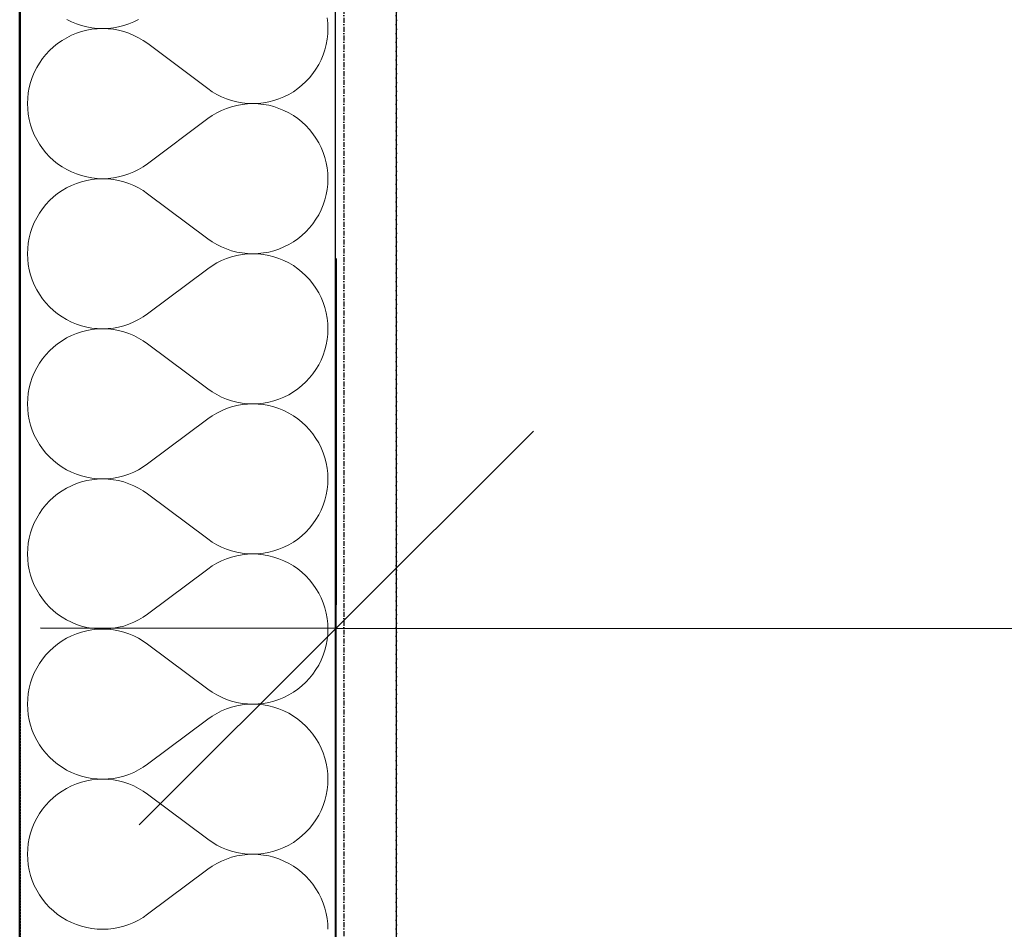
# Model space of a CAD drawing. Header units: millimetres. Extents: x -28761 to 4793, y -4271 to 20239.
# Tile 256 of 256: x -322 to 178, y 14514 to 14976. Entities that reach past the tile are written whole.
import ezdxf

# ---------------------------------------------------------------- set-up
doc = ezdxf.new("R2010")
doc.units = ezdxf.units.MM
doc.header["$MEASUREMENT"] = 0
for name, pattern in [('Wipeout_Contour', [1000, 0, -1000]), ('Čerchovaná M', [4.5, 2.5, -0.85, 0.3, -0.85]), ('čárkovaná 3', [1.5, 1, -0.5])]:
    doc.linetypes.add(name, pattern=pattern)
for name, color, linetype in [('5._POHLED ZÁPADNÍ_1_Konstrukce - nenosné', 7, 'Continuous'), ('5._POHLED ZÁPADNÍ_1_Konstrukce - nosné', 7, 'Continuous'), ('5._POHLED ZÁPADNÍ_1_Nové_Konstrukce - nosné', 7, 'Continuous'), ('5._POHLED ZÁPADNÍ_1_Nové_Kóty - SP', 7, 'Continuous'), ('5._POHLED ZÁPADNÍ_1_Nové_Výplně – Řezové', 7, 'Continuous')]:
    doc.layers.add(name, color=color, linetype=linetype)

# ---------------------------------------------------------------- blocks, each defined once
blk = doc.blocks.new('*X18', base_point=(-30186.65, -6515.26))
at = {"layer": '5._POHLED ZÁPADNÍ_1_Nové_Výplně – Řezové', "color": 21, "linetype": 'Continuous', "lineweight": 20, "true_color": 0xffaaaa}
for p, q in [((-297.86, 14976.09), (-295.43, 14974.87)), ((-263.77, 14974.89), (-261.34, 14976.11)), ((-165.43, 14974.15), (-165.72, 14976.86)), ((-295.43, 14974.87), (-292.92, 14973.83)), ((-292.92, 14973.83), (-290.33, 14972.97)), ((-290.33, 14972.97), (-287.7, 14972.3)), ((-287.7, 14972.3), (-285.02, 14971.82)), ((-285.02, 14971.05), (-287.7, 14970.57)), ((-285.02, 14971.82), (-282.32, 14971.53)), ((-282.32, 14971.34), (-285.02, 14971.05)), ((-282.32, 14971.53), (-279.6, 14971.44)), ((-279.6, 14971.44), (-282.32, 14971.34)), ((-279.6, 14971.44), (-276.88, 14971.53)), ((-276.88, 14971.34), (-279.6, 14971.44)), ((-276.88, 14971.53), (-274.17, 14971.83)), ((-274.17, 14971.04), (-276.88, 14971.34)), ((-274.17, 14971.83), (-271.5, 14972.31)), ((-271.5, 14970.56), (-274.17, 14971.04)), ((-271.5, 14972.31), (-268.86, 14972.99)), ((-268.86, 14972.99), (-266.28, 14973.85)), ((-266.28, 14973.85), (-263.77, 14974.89)), ((-165.33, 14971.43), (-165.43, 14974.15)), ((-165.43, 14968.71), (-165.33, 14971.43)), ((-297.86, 14966.78), (-300.2, 14965.4)), ((-295.43, 14968), (-297.86, 14966.78)), ((-292.92, 14969.04), (-295.43, 14968)), ((-290.33, 14969.9), (-292.92, 14969.04)), ((-287.7, 14970.57), (-290.33, 14969.9)), ((-268.86, 14969.88), (-271.5, 14970.56)), ((-266.28, 14969.02), (-268.86, 14969.88)), ((-263.77, 14967.98), (-266.28, 14969.02)), ((-261.34, 14966.76), (-263.77, 14967.98)), ((-259, 14965.37), (-261.34, 14966.76)), ((-166.21, 14963.33), (-165.72, 14966.01)), ((-165.72, 14966.01), (-165.43, 14968.71)), ((-304.56, 14962.14), (-306.55, 14960.29)), ((-302.44, 14963.85), (-304.56, 14962.14)), ((-300.2, 14965.4), (-302.44, 14963.85)), ((-256.76, 14963.82), (-259, 14965.37)), ((-226.29, 14940.96), (-256.76, 14963.82)), ((-166.88, 14960.7), (-166.21, 14963.33)), ((-310.11, 14956.18), (-311.66, 14953.94)), ((-308.4, 14958.3), (-310.11, 14956.18)), ((-306.55, 14960.29), (-308.4, 14958.3)), ((-168.78, 14955.6), (-167.74, 14958.11)), ((-167.74, 14958.11), (-166.88, 14960.7)), ((-313.05, 14951.6), (-314.27, 14949.17)), ((-311.66, 14953.94), (-313.05, 14951.6)), ((-172.94, 14948.6), (-171.39, 14950.83)), ((-171.39, 14950.83), (-170, 14953.17)), ((-170, 14953.17), (-168.78, 14955.6)), ((-315.31, 14946.66), (-316.17, 14944.08)), ((-314.27, 14949.17), (-315.31, 14946.66)), ((-176.5, 14944.49), (-174.65, 14946.48)), ((-174.65, 14946.48), (-172.94, 14948.6)), ((-316.85, 14941.44), (-317.33, 14938.76)), ((-316.17, 14944.08), (-316.85, 14941.44)), ((-226.29, 14940.96), (-224.05, 14939.4)), ((-182.85, 14939.38), (-180.61, 14940.93)), ((-180.61, 14940.93), (-178.49, 14942.63)), ((-178.49, 14942.63), (-176.5, 14944.49)), ((-317.62, 14936.06), (-317.72, 14933.34)), ((-317.33, 14938.76), (-317.62, 14936.06)), ((-224.05, 14939.4), (-221.72, 14938.01)), ((-221.72, 14938.01), (-219.28, 14936.79)), ((-219.28, 14936.79), (-216.77, 14935.75)), ((-190.14, 14935.73), (-187.62, 14936.77)), ((-187.62, 14936.77), (-185.19, 14937.99)), ((-185.19, 14937.99), (-182.85, 14939.38)), ((-317.72, 14933.34), (-317.62, 14930.62)), ((-216.77, 14930.93), (-219.28, 14929.88)), ((-216.77, 14935.75), (-214.19, 14934.89)), ((-214.19, 14931.79), (-216.77, 14930.93)), ((-214.19, 14934.89), (-211.56, 14934.21)), ((-211.56, 14932.46), (-214.19, 14931.79)), ((-211.56, 14934.21), (-208.88, 14933.73)), ((-208.88, 14932.95), (-211.56, 14932.46)), ((-208.88, 14933.73), (-206.17, 14933.44)), ((-206.17, 14933.24), (-208.88, 14932.95)), ((-206.17, 14933.44), (-203.46, 14933.34)), ((-203.46, 14933.34), (-206.17, 14933.24)), ((-203.46, 14933.34), (-200.74, 14933.43)), ((-200.74, 14933.24), (-203.46, 14933.34)), ((-200.74, 14933.43), (-198.03, 14933.72)), ((-198.03, 14932.95), (-200.74, 14933.24)), ((-198.03, 14933.72), (-195.35, 14934.2)), ((-195.35, 14932.47), (-198.03, 14932.95)), ((-195.35, 14934.2), (-192.72, 14934.88)), ((-192.72, 14931.8), (-195.35, 14932.47)), ((-192.72, 14934.88), (-190.14, 14935.73)), ((-190.14, 14930.94), (-192.72, 14931.8)), ((-187.62, 14929.9), (-190.14, 14930.94)), ((-317.62, 14930.62), (-317.33, 14927.92)), ((-317.33, 14927.92), (-316.85, 14925.24)), ((-224.06, 14927.27), (-226.29, 14925.72)), ((-221.72, 14928.66), (-224.06, 14927.27)), ((-219.28, 14929.88), (-221.72, 14928.66)), ((-185.19, 14928.69), (-187.62, 14929.9)), ((-182.85, 14927.3), (-185.19, 14928.69)), ((-180.61, 14925.75), (-182.85, 14927.3)), ((-316.85, 14925.24), (-316.17, 14922.6)), ((-316.17, 14922.6), (-315.31, 14920.02)), ((-226.29, 14925.72), (-256.77, 14902.86)), ((-178.49, 14924.04), (-180.61, 14925.75)), ((-176.5, 14922.19), (-178.49, 14924.04)), ((-174.65, 14920.2), (-176.5, 14922.19)), ((-315.31, 14920.02), (-314.27, 14917.51)), ((-314.27, 14917.51), (-313.05, 14915.08)), ((-172.94, 14918.08), (-174.65, 14920.2)), ((-171.39, 14915.85), (-172.94, 14918.08)), ((-170, 14913.51), (-171.39, 14915.85)), ((-313.05, 14915.08), (-311.67, 14912.74)), ((-311.67, 14912.74), (-310.11, 14910.5)), ((-168.78, 14911.07), (-170, 14913.51)), ((-167.74, 14908.56), (-168.78, 14911.07)), ((-310.11, 14910.5), (-308.41, 14908.39)), ((-308.41, 14908.39), (-306.55, 14906.39)), ((-306.55, 14906.39), (-304.56, 14904.54)), ((-166.88, 14905.98), (-167.74, 14908.56)), ((-166.21, 14903.34), (-166.88, 14905.98)), ((-304.56, 14904.54), (-302.44, 14902.84)), ((-302.44, 14902.84), (-300.21, 14901.28)), ((-300.21, 14901.28), (-297.86, 14899.9)), ((-261.34, 14899.92), (-259, 14901.31)), ((-259, 14901.31), (-256.77, 14902.86)), ((-165.72, 14900.67), (-166.21, 14903.34)), ((-297.86, 14899.9), (-295.43, 14898.68)), ((-295.43, 14898.68), (-292.92, 14897.64)), ((-292.92, 14897.64), (-290.34, 14896.78)), ((-290.34, 14896.78), (-287.7, 14896.11)), ((-287.7, 14896.11), (-285.02, 14895.63)), ((-274.17, 14895.64), (-271.5, 14896.12)), ((-271.5, 14896.12), (-268.86, 14896.8)), ((-268.86, 14896.8), (-266.28, 14897.66)), ((-266.28, 14897.66), (-263.77, 14898.7)), ((-263.77, 14898.7), (-261.34, 14899.92)), ((-165.43, 14897.96), (-165.72, 14900.67)), ((-165.34, 14895.24), (-165.43, 14897.96)), ((-295.43, 14891.81), (-297.87, 14890.59)), ((-292.92, 14892.85), (-295.43, 14891.81)), ((-290.34, 14893.71), (-292.92, 14892.85)), ((-287.7, 14894.38), (-290.34, 14893.71)), ((-285.02, 14894.86), (-287.7, 14894.38)), ((-285.02, 14895.63), (-282.32, 14895.34)), ((-282.32, 14895.15), (-285.02, 14894.86)), ((-282.32, 14895.34), (-279.6, 14895.24)), ((-279.6, 14895.24), (-282.32, 14895.15)), ((-279.6, 14895.24), (-276.88, 14895.34)), ((-276.88, 14895.15), (-279.6, 14895.24)), ((-276.88, 14895.34), (-274.17, 14895.64)), ((-274.17, 14894.85), (-276.88, 14895.15)), ((-271.5, 14894.37), (-274.17, 14894.85)), ((-268.86, 14893.69), (-271.5, 14894.37)), ((-266.28, 14892.83), (-268.86, 14893.69)), ((-263.77, 14891.79), (-266.28, 14892.83)), ((-261.34, 14890.57), (-263.77, 14891.79)), ((-165.72, 14889.82), (-165.43, 14892.52)), ((-165.43, 14892.52), (-165.34, 14895.24)), ((-304.56, 14885.95), (-306.55, 14884.1)), ((-302.44, 14887.66), (-304.56, 14885.95)), ((-300.21, 14889.21), (-302.44, 14887.66)), ((-297.87, 14890.59), (-300.21, 14889.21)), ((-259, 14889.18), (-261.34, 14890.57)), ((-256.77, 14887.63), (-259, 14889.18)), ((-226.29, 14864.77), (-256.77, 14887.63)), ((-166.88, 14884.51), (-166.21, 14887.14)), ((-166.21, 14887.14), (-165.72, 14889.82)), ((-308.41, 14882.11), (-310.11, 14879.99)), ((-306.55, 14884.1), (-308.41, 14882.11)), ((-168.78, 14879.41), (-167.74, 14881.92)), ((-167.74, 14881.92), (-166.88, 14884.51)), ((-311.67, 14877.75), (-313.05, 14875.41)), ((-310.11, 14879.99), (-311.67, 14877.75)), ((-171.39, 14874.64), (-170, 14876.98)), ((-170, 14876.98), (-168.78, 14879.41)), ((-314.27, 14872.98), (-315.31, 14870.47)), ((-313.05, 14875.41), (-314.27, 14872.98)), ((-174.65, 14870.29), (-172.94, 14872.4)), ((-172.94, 14872.4), (-171.39, 14874.64)), ((-316.17, 14867.89), (-316.85, 14865.25)), ((-315.31, 14870.47), (-316.17, 14867.89)), ((-180.61, 14864.74), (-178.5, 14866.44)), ((-178.5, 14866.44), (-176.5, 14868.3)), ((-176.5, 14868.3), (-174.65, 14870.29)), ((-317.33, 14862.57), (-317.62, 14859.87)), ((-316.85, 14865.25), (-317.33, 14862.57)), ((-226.29, 14864.77), (-224.06, 14863.21)), ((-224.06, 14863.21), (-221.72, 14861.82)), ((-221.72, 14861.82), (-219.29, 14860.6)), ((-187.62, 14860.58), (-185.19, 14861.8)), ((-185.19, 14861.8), (-182.85, 14863.19)), ((-182.85, 14863.19), (-180.61, 14864.74)), ((-317.62, 14859.87), (-317.72, 14857.15)), ((-317.72, 14857.15), (-317.62, 14854.43)), ((-219.29, 14860.6), (-216.77, 14859.56)), ((-216.77, 14859.56), (-214.19, 14858.7)), ((-214.19, 14858.7), (-211.56, 14858.02)), ((-211.56, 14856.27), (-214.19, 14855.6)), ((-211.56, 14858.02), (-208.88, 14857.54)), ((-208.88, 14856.76), (-211.56, 14856.27)), ((-208.88, 14857.54), (-206.18, 14857.25)), ((-206.18, 14857.05), (-208.88, 14856.76)), ((-206.18, 14857.25), (-203.46, 14857.15)), ((-203.46, 14857.15), (-206.18, 14857.05)), ((-203.46, 14857.15), (-200.74, 14857.24)), ((-200.74, 14857.05), (-203.46, 14857.15)), ((-200.74, 14857.24), (-198.03, 14857.53)), ((-198.03, 14856.76), (-200.74, 14857.05)), ((-198.03, 14857.53), (-195.36, 14858.01)), ((-195.36, 14856.28), (-198.03, 14856.76)), ((-195.36, 14858.01), (-192.72, 14858.68)), ((-192.72, 14855.61), (-195.36, 14856.28)), ((-192.72, 14858.68), (-190.14, 14859.54)), ((-190.14, 14859.54), (-187.62, 14860.58)), ((-317.62, 14854.43), (-317.33, 14851.73)), ((-317.33, 14851.73), (-316.85, 14849.05)), ((-224.06, 14851.08), (-226.29, 14849.53)), ((-221.72, 14852.47), (-224.06, 14851.08)), ((-219.29, 14853.69), (-221.72, 14852.47)), ((-216.77, 14854.74), (-219.29, 14853.69)), ((-214.19, 14855.6), (-216.77, 14854.74)), ((-190.14, 14854.75), (-192.72, 14855.61)), ((-187.62, 14853.71), (-190.14, 14854.75)), ((-185.19, 14852.5), (-187.62, 14853.71)), ((-182.85, 14851.11), (-185.19, 14852.5)), ((-180.62, 14849.56), (-182.85, 14851.11)), ((-316.85, 14849.05), (-316.17, 14846.41)), ((-316.17, 14846.41), (-315.32, 14843.83)), ((-226.29, 14849.53), (-256.77, 14826.67)), ((-178.5, 14847.85), (-180.62, 14849.56)), ((-176.5, 14846), (-178.5, 14847.85)), ((-174.65, 14844.01), (-176.5, 14846)), ((-315.32, 14843.83), (-314.27, 14841.32)), ((-314.27, 14841.32), (-313.06, 14838.89)), ((-172.94, 14841.89), (-174.65, 14844.01)), ((-171.39, 14839.66), (-172.94, 14841.89)), ((-313.06, 14838.89), (-311.67, 14836.55)), ((-311.67, 14836.55), (-310.11, 14834.31)), ((-170, 14837.32), (-171.39, 14839.66)), ((-168.78, 14834.88), (-170, 14837.32)), ((-310.11, 14834.31), (-308.41, 14832.19)), ((-308.41, 14832.19), (-306.55, 14830.2)), ((-167.74, 14832.37), (-168.78, 14834.88)), ((-166.88, 14829.79), (-167.74, 14832.37)), ((-306.55, 14830.2), (-304.56, 14828.35)), ((-304.56, 14828.35), (-302.44, 14826.64)), ((-302.44, 14826.64), (-300.21, 14825.09)), ((-259, 14825.12), (-256.77, 14826.67)), ((-166.21, 14827.15), (-166.88, 14829.79)), ((-165.73, 14824.48), (-166.21, 14827.15)), ((-300.21, 14825.09), (-297.87, 14823.71)), ((-297.87, 14823.71), (-295.43, 14822.49)), ((-295.43, 14822.49), (-292.92, 14821.45)), ((-292.92, 14821.45), (-290.34, 14820.59)), ((-268.86, 14820.61), (-266.28, 14821.47)), ((-266.28, 14821.47), (-263.77, 14822.51)), ((-263.77, 14822.51), (-261.34, 14823.73)), ((-261.34, 14823.73), (-259, 14825.12)), ((-165.44, 14821.77), (-165.73, 14824.48)), ((-165.34, 14819.05), (-165.44, 14821.77)), ((-292.92, 14816.66), (-295.43, 14815.62)), ((-290.34, 14817.52), (-292.92, 14816.66)), ((-290.34, 14820.59), (-287.7, 14819.92)), ((-287.7, 14818.19), (-290.34, 14817.52)), ((-287.7, 14819.92), (-285.02, 14819.44)), ((-285.02, 14818.67), (-287.7, 14818.19)), ((-285.02, 14819.44), (-282.32, 14819.15)), ((-282.32, 14818.96), (-285.02, 14818.67)), ((-282.32, 14819.15), (-279.6, 14819.05)), ((-279.6, 14819.05), (-282.32, 14818.96)), ((-279.6, 14819.05), (-276.88, 14819.15)), ((-276.88, 14818.96), (-279.6, 14819.05)), ((-276.88, 14819.15), (-274.18, 14819.45)), ((-274.18, 14818.66), (-276.88, 14818.96)), ((-274.18, 14819.45), (-271.5, 14819.93)), ((-271.5, 14818.18), (-274.18, 14818.66)), ((-271.5, 14819.93), (-268.86, 14820.61)), ((-268.86, 14817.5), (-271.5, 14818.18)), ((-266.28, 14816.64), (-268.86, 14817.5)), ((-263.77, 14815.6), (-266.28, 14816.64)), ((-165.73, 14813.63), (-165.44, 14816.33)), ((-165.44, 14816.33), (-165.34, 14819.05)), ((-302.44, 14811.47), (-304.56, 14809.76)), ((-300.21, 14813.02), (-302.44, 14811.47)), ((-297.87, 14814.4), (-300.21, 14813.02)), ((-295.43, 14815.62), (-297.87, 14814.4)), ((-261.34, 14814.38), (-263.77, 14815.6)), ((-259, 14812.99), (-261.34, 14814.38)), ((-256.77, 14811.43), (-259, 14812.99)), ((-226.29, 14788.58), (-256.77, 14811.43)), ((-166.88, 14808.31), (-166.21, 14810.95)), ((-166.21, 14810.95), (-165.73, 14813.63)), ((-306.55, 14807.91), (-308.41, 14805.92)), ((-304.56, 14809.76), (-306.55, 14807.91)), ((-167.74, 14805.73), (-166.88, 14808.31)), ((-311.67, 14801.56), (-313.06, 14799.22)), ((-310.12, 14803.8), (-311.67, 14801.56)), ((-308.41, 14805.92), (-310.12, 14803.8)), ((-170, 14800.79), (-168.78, 14803.22)), ((-168.78, 14803.22), (-167.74, 14805.73)), ((-314.27, 14796.79), (-315.32, 14794.28)), ((-313.06, 14799.22), (-314.27, 14796.79)), ((-174.65, 14794.1), (-172.94, 14796.21)), ((-172.94, 14796.21), (-171.39, 14798.45)), ((-171.39, 14798.45), (-170, 14800.79)), ((-316.18, 14791.7), (-316.85, 14789.06)), ((-315.32, 14794.28), (-316.18, 14791.7)), ((-178.5, 14790.25), (-176.51, 14792.11)), ((-176.51, 14792.11), (-174.65, 14794.1)), ((-317.33, 14786.38), (-317.62, 14783.68)), ((-316.85, 14789.06), (-317.33, 14786.38)), ((-226.29, 14788.58), (-224.06, 14787.02)), ((-224.06, 14787.02), (-221.72, 14785.63)), ((-185.19, 14785.61), (-182.85, 14787)), ((-182.85, 14787), (-180.62, 14788.55)), ((-180.62, 14788.55), (-178.5, 14790.25)), ((-317.62, 14783.68), (-317.72, 14780.96)), ((-317.72, 14780.96), (-317.62, 14778.24)), ((-221.72, 14785.63), (-219.29, 14784.41)), ((-219.29, 14784.41), (-216.78, 14783.37)), ((-216.78, 14783.37), (-214.2, 14782.51)), ((-214.2, 14782.51), (-211.56, 14781.83)), ((-211.56, 14781.83), (-208.88, 14781.35)), ((-208.88, 14781.35), (-206.18, 14781.06)), ((-206.18, 14781.06), (-203.46, 14780.96)), ((-203.46, 14780.96), (-206.18, 14780.86)), ((-203.46, 14780.96), (-200.74, 14781.05)), ((-200.74, 14780.86), (-203.46, 14780.96)), ((-200.74, 14781.05), (-198.04, 14781.34)), ((-198.04, 14781.34), (-195.36, 14781.82)), ((-195.36, 14781.82), (-192.72, 14782.49)), ((-192.72, 14782.49), (-190.14, 14783.35)), ((-190.14, 14783.35), (-187.63, 14784.39)), ((-187.63, 14784.39), (-185.19, 14785.61)), ((-317.62, 14778.24), (-317.33, 14775.54)), ((-221.72, 14776.28), (-224.06, 14774.89)), ((-219.29, 14777.5), (-221.72, 14776.28)), ((-216.78, 14778.55), (-219.29, 14777.5)), ((-214.2, 14779.41), (-216.78, 14778.55)), ((-211.56, 14780.08), (-214.2, 14779.41)), ((-208.88, 14780.57), (-211.56, 14780.08)), ((-206.18, 14780.86), (-208.88, 14780.57)), ((-198.04, 14780.57), (-200.74, 14780.86)), ((-195.36, 14780.09), (-198.04, 14780.57)), ((-192.72, 14779.42), (-195.36, 14780.09)), ((-190.14, 14778.56), (-192.72, 14779.42)), ((-187.63, 14777.52), (-190.14, 14778.56)), ((-185.19, 14776.3), (-187.63, 14777.52)), ((-182.85, 14774.92), (-185.19, 14776.3)), ((-317.33, 14775.54), (-316.85, 14772.86)), ((-316.85, 14772.86), (-316.18, 14770.22)), ((-226.29, 14773.34), (-256.77, 14750.48)), ((-224.06, 14774.89), (-226.29, 14773.34)), ((-180.62, 14773.37), (-182.85, 14774.92)), ((-178.5, 14771.66), (-180.62, 14773.37)), ((-176.51, 14769.81), (-178.5, 14771.66)), ((-316.18, 14770.22), (-315.32, 14767.64)), ((-315.32, 14767.64), (-314.28, 14765.13)), ((-174.65, 14767.82), (-176.51, 14769.81)), ((-172.94, 14765.7), (-174.65, 14767.82)), ((-314.28, 14765.13), (-313.06, 14762.7)), ((-313.06, 14762.7), (-311.67, 14760.36)), ((-171.39, 14763.46), (-172.94, 14765.7)), ((-170, 14761.13), (-171.39, 14763.46)), ((-168.79, 14758.69), (-170, 14761.13)), ((-311.67, 14760.36), (-310.12, 14758.12)), ((-310.12, 14758.12), (-308.41, 14756)), ((-308.41, 14756), (-306.55, 14754.01)), ((-167.74, 14756.18), (-168.79, 14758.69)), ((-166.88, 14753.6), (-167.74, 14756.18)), ((-306.55, 14754.01), (-304.56, 14752.16)), ((-304.56, 14752.16), (-302.44, 14750.45)), ((-166.21, 14750.96), (-166.88, 14753.6)), ((-302.44, 14750.45), (-300.21, 14748.9)), ((-300.21, 14748.9), (-297.87, 14747.52)), ((-297.87, 14747.52), (-295.44, 14746.3)), ((-295.44, 14746.3), (-292.92, 14745.26)), ((-266.29, 14745.28), (-263.77, 14746.32)), ((-263.77, 14746.32), (-261.34, 14747.54)), ((-261.34, 14747.54), (-259, 14748.93)), ((-259, 14748.93), (-256.77, 14750.48)), ((-165.73, 14748.28), (-166.21, 14750.96)), ((-165.44, 14745.58), (-165.73, 14748.28)), ((-292.92, 14745.26), (-290.34, 14744.4)), ((-290.34, 14741.33), (-292.92, 14740.47)), ((-290.34, 14744.4), (-287.7, 14743.73)), ((-287.7, 14742), (-290.34, 14741.33)), ((-287.7, 14743.73), (-285.03, 14743.25)), ((-285.03, 14742.48), (-287.7, 14742)), ((-285.03, 14743.25), (-282.32, 14742.96)), ((-282.32, 14742.77), (-285.03, 14742.48)), ((-282.32, 14742.96), (-279.6, 14742.86)), ((-279.6, 14742.86), (-282.32, 14742.77)), ((-279.6, 14742.86), (-276.88, 14742.96)), ((-276.88, 14742.76), (-279.6, 14742.86)), ((-276.88, 14742.96), (-274.18, 14743.26)), ((-274.18, 14742.47), (-276.88, 14742.76)), ((-274.18, 14743.26), (-271.5, 14743.74)), ((-271.5, 14741.99), (-274.18, 14742.47)), ((-271.5, 14743.74), (-268.87, 14744.41)), ((-268.87, 14741.31), (-271.5, 14741.99)), ((-268.87, 14744.41), (-266.29, 14745.28)), ((-266.29, 14740.45), (-268.87, 14741.31)), ((-165.34, 14742.86), (-165.44, 14745.58)), ((-165.44, 14740.14), (-165.34, 14742.86)), ((-300.21, 14736.83), (-302.44, 14735.27)), ((-297.87, 14738.21), (-300.21, 14736.83)), ((-295.44, 14739.43), (-297.87, 14738.21)), ((-292.92, 14740.47), (-295.44, 14739.43)), ((-263.77, 14739.41), (-266.29, 14740.45)), ((-261.34, 14738.19), (-263.77, 14739.41)), ((-259, 14736.8), (-261.34, 14738.19)), ((-256.77, 14735.24), (-259, 14736.8)), ((-166.21, 14734.76), (-165.73, 14737.44)), ((-165.73, 14737.44), (-165.44, 14740.14)), ((-306.56, 14731.72), (-308.41, 14729.72)), ((-304.56, 14733.57), (-306.56, 14731.72)), ((-302.44, 14735.27), (-304.56, 14733.57)), ((-226.29, 14712.39), (-256.77, 14735.24)), ((-167.74, 14729.54), (-166.89, 14732.12)), ((-166.89, 14732.12), (-166.21, 14734.76)), ((-310.12, 14727.61), (-311.67, 14725.37)), ((-308.41, 14729.72), (-310.12, 14727.61)), ((-170, 14724.6), (-168.79, 14727.03)), ((-168.79, 14727.03), (-167.74, 14729.54)), ((-313.06, 14723.03), (-314.28, 14720.6)), ((-311.67, 14725.37), (-313.06, 14723.03)), ((-172.95, 14720.02), (-171.39, 14722.26)), ((-171.39, 14722.26), (-170, 14724.6)), ((-315.32, 14718.09), (-316.18, 14715.51)), ((-314.28, 14720.6), (-315.32, 14718.09)), ((-176.51, 14715.92), (-174.65, 14717.91)), ((-174.65, 14717.91), (-172.95, 14720.02)), ((-316.85, 14712.87), (-317.33, 14710.19)), ((-316.18, 14715.51), (-316.85, 14712.87)), ((-226.29, 14712.39), (-224.06, 14710.83)), ((-182.85, 14710.81), (-180.62, 14712.36)), ((-180.62, 14712.36), (-178.5, 14714.06)), ((-178.5, 14714.06), (-176.51, 14715.92)), ((-317.63, 14707.49), (-317.72, 14704.77)), ((-317.33, 14710.19), (-317.63, 14707.49)), ((-224.06, 14710.83), (-221.72, 14709.44)), ((-221.72, 14709.44), (-219.29, 14708.22)), ((-219.29, 14708.22), (-216.78, 14707.18)), ((-216.78, 14707.18), (-214.2, 14706.32)), ((-214.2, 14706.32), (-211.56, 14705.64)), ((-195.36, 14705.63), (-192.72, 14706.3)), ((-192.72, 14706.3), (-190.14, 14707.16)), ((-190.14, 14707.16), (-187.63, 14708.2)), ((-187.63, 14708.2), (-185.19, 14709.42)), ((-185.19, 14709.42), (-182.85, 14710.81)), ((-317.72, 14704.77), (-317.63, 14702.05)), ((-317.63, 14702.05), (-317.33, 14699.35)), ((-219.29, 14701.31), (-221.72, 14700.09)), ((-216.78, 14702.35), (-219.29, 14701.31)), ((-214.2, 14703.22), (-216.78, 14702.35)), ((-211.56, 14703.89), (-214.2, 14703.22)), ((-211.56, 14705.64), (-208.88, 14705.16)), ((-208.88, 14704.38), (-211.56, 14703.89)), ((-208.88, 14705.16), (-206.18, 14704.87)), ((-206.18, 14704.67), (-208.88, 14704.38)), ((-206.18, 14704.87), (-203.46, 14704.77)), ((-203.46, 14704.77), (-206.18, 14704.67)), ((-203.46, 14704.77), (-200.74, 14704.86)), ((-200.74, 14704.67), (-203.46, 14704.77)), ((-200.74, 14704.86), (-198.04, 14705.15)), ((-198.04, 14704.38), (-200.74, 14704.67)), ((-198.04, 14705.15), (-195.36, 14705.63)), ((-195.36, 14703.9), (-198.04, 14704.38)), ((-192.72, 14703.23), (-195.36, 14703.9)), ((-190.14, 14702.37), (-192.72, 14703.23)), ((-187.63, 14701.33), (-190.14, 14702.37)), ((-185.19, 14700.11), (-187.63, 14701.33)), ((-317.33, 14699.35), (-316.85, 14696.67)), ((-316.85, 14696.67), (-316.18, 14694.03)), ((-226.29, 14697.15), (-256.77, 14674.29)), ((-224.06, 14698.7), (-226.29, 14697.15)), ((-221.72, 14700.09), (-224.06, 14698.7)), ((-182.85, 14698.73), (-185.19, 14700.11)), ((-180.62, 14697.18), (-182.85, 14698.73)), ((-178.5, 14695.47), (-180.62, 14697.18)), ((-316.18, 14694.03), (-315.32, 14691.45)), ((-315.32, 14691.45), (-314.28, 14688.94)), ((-176.51, 14693.62), (-178.5, 14695.47)), ((-174.65, 14691.63), (-176.51, 14693.62)), ((-172.95, 14689.51), (-174.65, 14691.63)), ((-314.28, 14688.94), (-313.06, 14686.51)), ((-313.06, 14686.51), (-311.67, 14684.17)), ((-171.39, 14687.27), (-172.95, 14689.51)), ((-170.01, 14684.93), (-171.39, 14687.27)), ((-311.67, 14684.17), (-310.12, 14681.93)), ((-310.12, 14681.93), (-308.41, 14679.81)), ((-168.79, 14682.5), (-170.01, 14684.93)), ((-167.75, 14679.99), (-168.79, 14682.5)), ((-308.41, 14679.81), (-306.56, 14677.82)), ((-306.56, 14677.82), (-304.56, 14675.97)), ((-166.89, 14677.41), (-167.75, 14679.99)), ((-166.21, 14674.77), (-166.89, 14677.41)), ((-304.56, 14675.97), (-302.45, 14674.26)), ((-302.45, 14674.26), (-300.21, 14672.71)), ((-300.21, 14672.71), (-297.87, 14671.33)), ((-297.87, 14671.33), (-295.44, 14670.11)), ((-263.77, 14670.13), (-261.34, 14671.35)), ((-261.34, 14671.35), (-259, 14672.74)), ((-259, 14672.74), (-256.77, 14674.29)), ((-165.73, 14672.09), (-166.21, 14674.77)), ((-165.44, 14669.39), (-165.73, 14672.09)), ((-295.44, 14670.11), (-292.92, 14669.07)), ((-292.92, 14669.07), (-290.34, 14668.21)), ((-290.34, 14668.21), (-287.71, 14667.54)), ((-287.71, 14667.54), (-285.03, 14667.06)), ((-285.03, 14666.29), (-287.71, 14665.81)), ((-285.03, 14667.06), (-282.32, 14666.77)), ((-282.32, 14666.58), (-285.03, 14666.29)), ((-282.32, 14666.77), (-279.6, 14666.67)), ((-279.6, 14666.67), (-282.32, 14666.58)), ((-279.6, 14666.67), (-276.88, 14666.77)), ((-276.88, 14666.57), (-279.6, 14666.67)), ((-276.88, 14666.77), (-274.18, 14667.06)), ((-274.18, 14666.28), (-276.88, 14666.57)), ((-274.18, 14667.06), (-271.5, 14667.55)), ((-271.5, 14665.8), (-274.18, 14666.28)), ((-271.5, 14667.55), (-268.87, 14668.22)), ((-268.87, 14668.22), (-266.29, 14669.09)), ((-266.29, 14669.09), (-263.77, 14670.13)), ((-165.34, 14666.67), (-165.44, 14669.39)), ((-165.44, 14663.95), (-165.34, 14666.67)), ((-297.87, 14662.02), (-300.21, 14660.63)), ((-295.44, 14663.24), (-297.87, 14662.02)), ((-292.92, 14664.28), (-295.44, 14663.24)), ((-290.34, 14665.14), (-292.92, 14664.28)), ((-287.71, 14665.81), (-290.34, 14665.14)), ((-268.87, 14665.12), (-271.5, 14665.8)), ((-266.29, 14664.26), (-268.87, 14665.12)), ((-263.77, 14663.22), (-266.29, 14664.26)), ((-261.34, 14662), (-263.77, 14663.22)), ((-259, 14660.61), (-261.34, 14662)), ((-166.21, 14658.57), (-165.73, 14661.25)), ((-165.73, 14661.25), (-165.44, 14663.95)), ((-304.57, 14657.38), (-306.56, 14655.52)), ((-302.45, 14659.08), (-304.57, 14657.38)), ((-300.21, 14660.63), (-302.45, 14659.08)), ((-256.77, 14659.05), (-259, 14660.61)), ((-226.3, 14636.2), (-256.77, 14659.05)), ((-166.89, 14655.93), (-166.21, 14658.57)), ((-310.12, 14651.42), (-311.67, 14649.18)), ((-308.41, 14653.53), (-310.12, 14651.42)), ((-306.56, 14655.52), (-308.41, 14653.53)), ((-168.79, 14650.84), (-167.75, 14653.35)), ((-167.75, 14653.35), (-166.89, 14655.93)), ((-313.06, 14646.84), (-314.28, 14644.41)), ((-311.67, 14649.18), (-313.06, 14646.84)), ((-171.39, 14646.07), (-170.01, 14648.41)), ((-170.01, 14648.41), (-168.79, 14650.84)), ((-315.32, 14641.9), (-316.18, 14639.32)), ((-314.28, 14644.41), (-315.32, 14641.9)), ((-176.51, 14639.72), (-174.65, 14641.72)), ((-174.65, 14641.72), (-172.95, 14643.83)), ((-172.95, 14643.83), (-171.39, 14646.07)), ((-316.85, 14636.68), (-317.34, 14634)), ((-316.18, 14639.32), (-316.85, 14636.68)), ((-226.3, 14636.2), (-224.06, 14634.64)), ((-182.86, 14634.61), (-180.62, 14636.17)), ((-180.62, 14636.17), (-178.5, 14637.87)), ((-178.5, 14637.87), (-176.51, 14639.72)), ((-317.63, 14631.3), (-317.72, 14628.58)), ((-317.34, 14634), (-317.63, 14631.3)), ((-224.06, 14634.64), (-221.72, 14633.25)), ((-221.72, 14633.25), (-219.29, 14632.03)), ((-219.29, 14632.03), (-216.78, 14630.99)), ((-190.14, 14630.97), (-187.63, 14632.01)), ((-187.63, 14632.01), (-185.2, 14633.23)), ((-185.2, 14633.23), (-182.86, 14634.61)), ((-317.72, 14628.58), (-317.63, 14625.86)), ((-216.78, 14626.16), (-219.29, 14625.12)), ((-216.78, 14630.99), (-214.2, 14630.13)), ((-214.2, 14627.03), (-216.78, 14626.16)), ((-214.2, 14630.13), (-211.56, 14629.45)), ((-211.56, 14627.7), (-214.2, 14627.03)), ((-211.56, 14629.45), (-208.89, 14628.97)), ((-208.89, 14628.18), (-211.56, 14627.7)), ((-208.89, 14628.97), (-206.18, 14628.68)), ((-206.18, 14628.48), (-208.89, 14628.18)), ((-206.18, 14628.68), (-203.46, 14628.58)), ((-203.46, 14628.58), (-206.18, 14628.48)), ((-203.46, 14628.58), (-200.74, 14628.67)), ((-200.74, 14628.48), (-203.46, 14628.58)), ((-200.74, 14628.67), (-198.04, 14628.96)), ((-198.04, 14628.19), (-200.74, 14628.48)), ((-198.04, 14628.96), (-195.36, 14629.44)), ((-195.36, 14627.71), (-198.04, 14628.19)), ((-195.36, 14629.44), (-192.72, 14630.11)), ((-192.72, 14627.04), (-195.36, 14627.71)), ((-192.72, 14630.11), (-190.14, 14630.97)), ((-190.14, 14626.18), (-192.72, 14627.04)), ((-187.63, 14625.14), (-190.14, 14626.18)), ((-317.63, 14625.86), (-317.34, 14623.16)), ((-317.34, 14623.16), (-316.85, 14620.48)), ((-224.06, 14622.51), (-226.3, 14620.96)), ((-221.72, 14623.9), (-224.06, 14622.51)), ((-219.29, 14625.12), (-221.72, 14623.9)), ((-185.2, 14623.92), (-187.63, 14625.14)), ((-182.86, 14622.54), (-185.2, 14623.92)), ((-180.62, 14620.99), (-182.86, 14622.54)), ((-316.85, 14620.48), (-316.18, 14617.84)), ((-316.18, 14617.84), (-315.32, 14615.26)), ((-226.3, 14620.96), (-256.77, 14598.1)), ((-178.5, 14619.28), (-180.62, 14620.99)), ((-176.51, 14617.43), (-178.5, 14619.28)), ((-174.66, 14615.44), (-176.51, 14617.43)), ((-315.32, 14615.26), (-314.28, 14612.75)), ((-314.28, 14612.75), (-313.06, 14610.31)), ((-172.95, 14613.32), (-174.66, 14615.44)), ((-171.4, 14611.08), (-172.95, 14613.32)), ((-313.06, 14610.31), (-311.67, 14607.98)), ((-311.67, 14607.98), (-310.12, 14605.74)), ((-170.01, 14608.74), (-171.4, 14611.08)), ((-168.79, 14606.31), (-170.01, 14608.74)), ((-167.75, 14603.8), (-168.79, 14606.31)), ((-310.12, 14605.74), (-308.41, 14603.62)), ((-308.41, 14603.62), (-306.56, 14601.63)), ((-306.56, 14601.63), (-304.57, 14599.78)), ((-166.89, 14601.22), (-167.75, 14603.8)), ((-166.22, 14598.58), (-166.89, 14601.22)), ((-304.57, 14599.78), (-302.45, 14598.07)), ((-302.45, 14598.07), (-300.21, 14596.52)), ((-300.21, 14596.52), (-297.87, 14595.14)), ((-261.34, 14595.16), (-259.01, 14596.55)), ((-259.01, 14596.55), (-256.77, 14598.1)), ((-165.73, 14595.9), (-166.22, 14598.58)), ((-297.87, 14595.14), (-295.44, 14593.92)), ((-295.44, 14593.92), (-292.92, 14592.88)), ((-292.92, 14592.88), (-290.34, 14592.02)), ((-290.34, 14592.02), (-287.71, 14591.35)), ((-287.71, 14591.35), (-285.03, 14590.87)), ((-274.18, 14590.87), (-271.5, 14591.36)), ((-271.5, 14591.36), (-268.87, 14592.03)), ((-268.87, 14592.03), (-266.29, 14592.89)), ((-266.29, 14592.89), (-263.78, 14593.94)), ((-263.78, 14593.94), (-261.34, 14595.16)), ((-165.44, 14593.2), (-165.73, 14595.9)), ((-165.34, 14590.48), (-165.44, 14593.2)), ((-295.44, 14587.05), (-297.87, 14585.83)), ((-292.93, 14588.09), (-295.44, 14587.05)), ((-290.34, 14588.95), (-292.93, 14588.09)), ((-287.71, 14589.62), (-290.34, 14588.95)), ((-285.03, 14590.1), (-287.71, 14589.62)), ((-285.03, 14590.87), (-282.32, 14590.58)), ((-282.32, 14590.39), (-285.03, 14590.1)), ((-282.32, 14590.58), (-279.61, 14590.48)), ((-279.61, 14590.48), (-282.32, 14590.39)), ((-279.61, 14590.48), (-276.89, 14590.58)), ((-276.89, 14590.38), (-279.61, 14590.48)), ((-276.89, 14590.58), (-274.18, 14590.87)), ((-274.18, 14590.09), (-276.89, 14590.38)), ((-271.5, 14589.61), (-274.18, 14590.09)), ((-268.87, 14588.93), (-271.5, 14589.61)), ((-266.29, 14588.07), (-268.87, 14588.93)), ((-263.78, 14587.03), (-266.29, 14588.07)), ((-261.34, 14585.81), (-263.78, 14587.03)), ((-165.73, 14585.06), (-165.44, 14587.76)), ((-165.44, 14587.76), (-165.34, 14590.48)), ((-304.57, 14581.19), (-306.56, 14579.33)), ((-302.45, 14582.89), (-304.57, 14581.19)), ((-300.21, 14584.44), (-302.45, 14582.89)), ((-297.87, 14585.83), (-300.21, 14584.44)), ((-259.01, 14584.42), (-261.34, 14585.81)), ((-256.77, 14582.86), (-259.01, 14584.42)), ((-226.3, 14560.01), (-256.77, 14582.86)), ((-166.89, 14579.74), (-166.22, 14582.38)), ((-166.22, 14582.38), (-165.73, 14585.06)), ((-308.41, 14577.34), (-310.12, 14575.23)), ((-306.56, 14579.33), (-308.41, 14577.34)), ((-168.79, 14574.65), (-167.75, 14577.16)), ((-167.75, 14577.16), (-166.89, 14579.74)), ((-311.67, 14572.99), (-313.06, 14570.65)), ((-310.12, 14575.23), (-311.67, 14572.99)), ((-171.4, 14569.88), (-170.01, 14572.22)), ((-170.01, 14572.22), (-168.79, 14574.65)), ((-314.28, 14568.22), (-315.32, 14565.71)), ((-313.06, 14570.65), (-314.28, 14568.22)), ((-174.66, 14565.52), (-172.95, 14567.64)), ((-172.95, 14567.64), (-171.4, 14569.88)), ((-316.18, 14563.13), (-316.85, 14560.49)), ((-315.32, 14565.71), (-316.18, 14563.13)), ((-180.62, 14559.98), (-178.5, 14561.68)), ((-178.5, 14561.68), (-176.51, 14563.53)), ((-176.51, 14563.53), (-174.66, 14565.52)), ((-317.34, 14557.81), (-317.63, 14555.11)), ((-316.85, 14560.49), (-317.34, 14557.81)), ((-226.3, 14560.01), (-224.06, 14558.45)), ((-224.06, 14558.45), (-221.73, 14557.06)), ((-221.73, 14557.06), (-219.29, 14555.84)), ((-187.63, 14555.82), (-185.2, 14557.04)), ((-185.2, 14557.04), (-182.86, 14558.42)), ((-182.86, 14558.42), (-180.62, 14559.98)), ((-317.63, 14555.11), (-317.73, 14552.39)), ((-317.73, 14552.39), (-317.63, 14549.67)), ((-219.29, 14555.84), (-216.78, 14554.8)), ((-216.78, 14554.8), (-214.2, 14553.94)), ((-214.2, 14553.94), (-211.57, 14553.26)), ((-211.57, 14551.51), (-214.2, 14550.83)), ((-208.89, 14551.99), (-211.57, 14551.51)), ((-211.57, 14553.26), (-208.89, 14552.78)), ((-208.89, 14552.78), (-206.18, 14552.48)), ((-206.18, 14552.29), (-208.89, 14551.99)), ((-206.18, 14552.48), (-203.46, 14552.39)), ((-203.46, 14552.39), (-206.18, 14552.29)), ((-203.46, 14552.39), (-200.75, 14552.48)), ((-200.75, 14552.29), (-203.46, 14552.39)), ((-200.75, 14552.48), (-198.04, 14552.77)), ((-198.04, 14552), (-200.75, 14552.29)), ((-198.04, 14552.77), (-195.36, 14553.25)), ((-195.36, 14551.52), (-198.04, 14552)), ((-195.36, 14553.25), (-192.73, 14553.92)), ((-192.73, 14550.85), (-195.36, 14551.52)), ((-192.73, 14553.92), (-190.14, 14554.78)), ((-190.14, 14554.78), (-187.63, 14555.82)), ((-317.63, 14549.67), (-317.34, 14546.96)), ((-317.34, 14546.96), (-316.85, 14544.29)), ((-224.06, 14546.32), (-226.3, 14544.77)), ((-221.73, 14547.71), (-224.06, 14546.32)), ((-219.29, 14548.93), (-221.73, 14547.71)), ((-216.78, 14549.97), (-219.29, 14548.93)), ((-214.2, 14550.83), (-216.78, 14549.97)), ((-190.14, 14549.99), (-192.73, 14550.85)), ((-187.63, 14548.95), (-190.14, 14549.99)), ((-185.2, 14547.73), (-187.63, 14548.95)), ((-182.86, 14546.35), (-185.2, 14547.73)), ((-180.62, 14544.8), (-182.86, 14546.35)), ((-316.85, 14544.29), (-316.18, 14541.65)), ((-316.18, 14541.65), (-315.32, 14539.07)), ((-226.3, 14544.77), (-256.77, 14521.91)), ((-178.5, 14543.09), (-180.62, 14544.8)), ((-176.51, 14541.24), (-178.5, 14543.09)), ((-174.66, 14539.25), (-176.51, 14541.24)), ((-315.32, 14539.07), (-314.28, 14536.56)), ((-314.28, 14536.56), (-313.06, 14534.12)), ((-172.95, 14537.13), (-174.66, 14539.25)), ((-171.4, 14534.89), (-172.95, 14537.13)), ((-313.06, 14534.12), (-311.67, 14531.79)), ((-311.67, 14531.79), (-310.12, 14529.55)), ((-170.01, 14532.55), (-171.4, 14534.89)), ((-168.79, 14530.12), (-170.01, 14532.55)), ((-310.12, 14529.55), (-308.41, 14527.43)), ((-308.41, 14527.43), (-306.56, 14525.44)), ((-167.75, 14527.61), (-168.79, 14530.12)), ((-166.89, 14525.03), (-167.75, 14527.61)), ((-306.56, 14525.44), (-304.57, 14523.59)), ((-304.57, 14523.59), (-302.45, 14521.88)), ((-302.45, 14521.88), (-300.21, 14520.33)), ((-259.01, 14520.36), (-256.77, 14521.91)), ((-166.22, 14522.39), (-166.89, 14525.03)), ((-165.73, 14519.71), (-166.22, 14522.39)), ((-300.21, 14520.33), (-297.87, 14518.94)), ((-297.87, 14518.94), (-295.44, 14517.73)), ((-295.44, 14517.73), (-292.93, 14516.69)), ((-292.93, 14516.69), (-290.35, 14515.83)), ((-268.87, 14515.84), (-266.29, 14516.7)), ((-266.29, 14516.7), (-263.78, 14517.75)), ((-263.78, 14517.75), (-261.35, 14518.97)), ((-261.35, 14518.97), (-259.01, 14520.36)), ((-165.44, 14517.01), (-165.73, 14519.71)), ((-165.35, 14514.29), (-165.44, 14517.01)), ((-290.35, 14515.83), (-287.71, 14515.16)), ((-287.71, 14515.16), (-285.03, 14514.68)), ((-285.03, 14514.68), (-282.33, 14514.39)), ((-282.33, 14514.39), (-279.61, 14514.29)), ((-279.61, 14514.29), (-276.89, 14514.39)), ((-276.89, 14514.39), (-274.18, 14514.68)), ((-274.18, 14514.68), (-271.51, 14515.17)), ((-271.51, 14515.17), (-268.87, 14515.84))]:
    blk.add_line(p, q, dxfattribs=at)

msp = doc.modelspace()

# ---------------------------------------------------------------- linework, layer by layer
at = {"layer": '5._POHLED ZÁPADNÍ_1_Konstrukce - nosné', "color": 7, "linetype": 'Continuous', "lineweight": 50, "flags": 128}
msp.add_lwpolyline([(-321.69, 13960.11), (-321.69, 15290.11)], dxfattribs=at)
at = {"layer": '5._POHLED ZÁPADNÍ_1_Nové_Konstrukce - nosné', "color": 1, "linetype": 'Čerchovaná M', "lineweight": 25}
for p, q in [((-130.77, 18117.85), (-130.77, 194.27)), ((-130.68, 18117.85), (-130.68, 194.27))]:
    msp.add_line(p, q, dxfattribs=at)
at = {"layer": '5._POHLED ZÁPADNÍ_1_Nové_Konstrukce - nosné', "color": 1, "linetype": 'Čerchovaná M', "lineweight": 25, "flags": 128}
for points in [[(-157.33, 18117.85), (-157.33, 194.27)], [(-130.59, 194.27), (-130.59, 18117.85)]]:
    msp.add_lwpolyline(points, dxfattribs=at)

# ---------------------------------------------------------------- next in the draw order: wipeouts: each hides what was drawn before it
at = {"color": 254, "linetype": 'Wipeout_Contour', "lineweight": 0, "ltscale": 87762.893598}
msp.add_wipeout([(-321.52, 15359.69), (-321.55, 13889.44), (-311.55, 13889.44), (-161.55, 13889.44), (-161.52, 15359.68), (-311.52, 15359.69)], dxfattribs=at).dxf.layer = '5._POHLED ZÁPADNÍ_1_Nové_Výplně – Řezové'

# ---------------------------------------------------------------- next in the draw order: linework, layer by layer
at = {"layer": '5._POHLED ZÁPADNÍ_1_Konstrukce - nenosné', "color": 7, "linetype": 'čárkovaná 3', "lineweight": 35}
msp.add_line((-321.45, 349.97), (-321.45, 17970.06), dxfattribs=at)
at = {"layer": '5._POHLED ZÁPADNÍ_1_Nové_Konstrukce - nosné', "color": 1, "linetype": 'Continuous', "lineweight": 25, "flags": 128}
for points in [[(-321.52, 15359.69), (-321.55, 13889.44)], [(-161.55, 13889.44), (-161.52, 15359.68)]]:
    msp.add_lwpolyline(points, dxfattribs=at)
at = {"layer": '5._POHLED ZÁPADNÍ_1_Nové_Kóty - SP', "color": 1, "linetype": 'Continuous', "lineweight": 25}
for p, q in [((-161.26, 14367.21), (-160.96, 14854.71)), ((-61.01, 14767.15), (-261.13, 14567.27)), ((-311.07, 14667.3), (-161.07, 14667.21)), ((-161.07, 14667.21), (940.44, 14666.53))]:
    msp.add_line(p, q, dxfattribs=at)

# ---------------------------------------------------------------- next in the draw order: block references
at = {"layer": '5._POHLED ZÁPADNÍ_1_Konstrukce - nenosné', "color": 9, "linetype": 'Continuous', "lineweight": 13}
msp.add_blockref('*X18', (-30186.65, -6515.26), dxfattribs=at)

doc.saveas('drawing.dxf')
